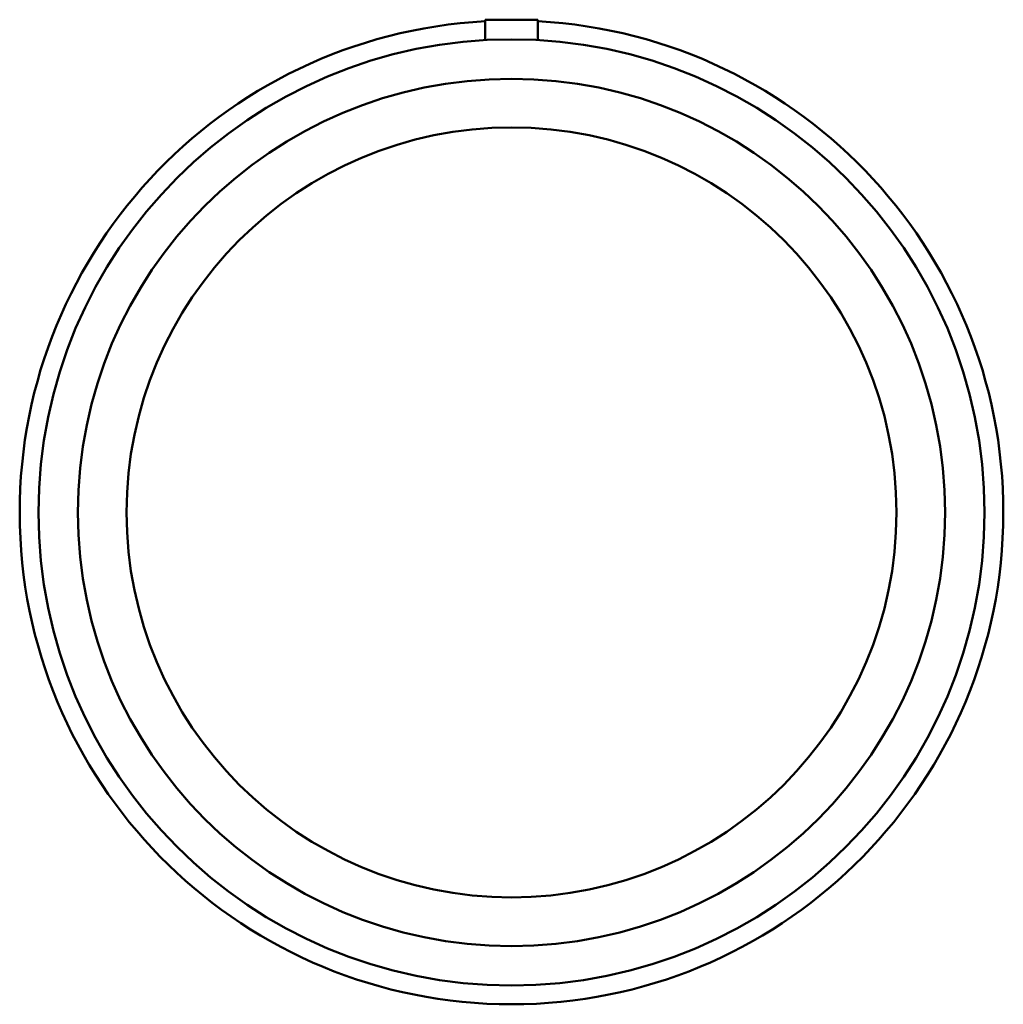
# Model space of a CAD drawing. Header units: inches. Extents: x -14.6 to 79.6, y -15.1 to 84.
# Tile 3 of 4: x 51 to 62, y 19.7 to 30.7. Entities that reach past the tile are written whole.
import ezdxf

# ---------------------------------------------------------------- set-up
doc = ezdxf.new("R2010")
doc.units = ezdxf.units.IN
doc.header["$MEASUREMENT"] = 0
doc.layers.add('Visible (ANSI)', color=7, linetype='Continuous', lineweight=50)

msp = doc.modelspace()

# ---------------------------------------------------------------- linework, layer by layer
at = {"layer": 'Visible (ANSI)'}
for p, q in [((56.788, 30.711), (56.198, 30.711)), ((56.198, 30.482), (56.198, 30.711)), ((56.788, 30.482), (56.788, 30.711))]:
    msp.add_line(p, q, dxfattribs=at)
for radius in [5.29, 4.849, 4.305]:
    msp.add_circle((56.493, 25.201), radius, dxfattribs=at)
msp.add_arc((56.493, 25.201), 5.5, 93.0775, 86.9225, dxfattribs=at)

doc.saveas('drawing.dxf')
